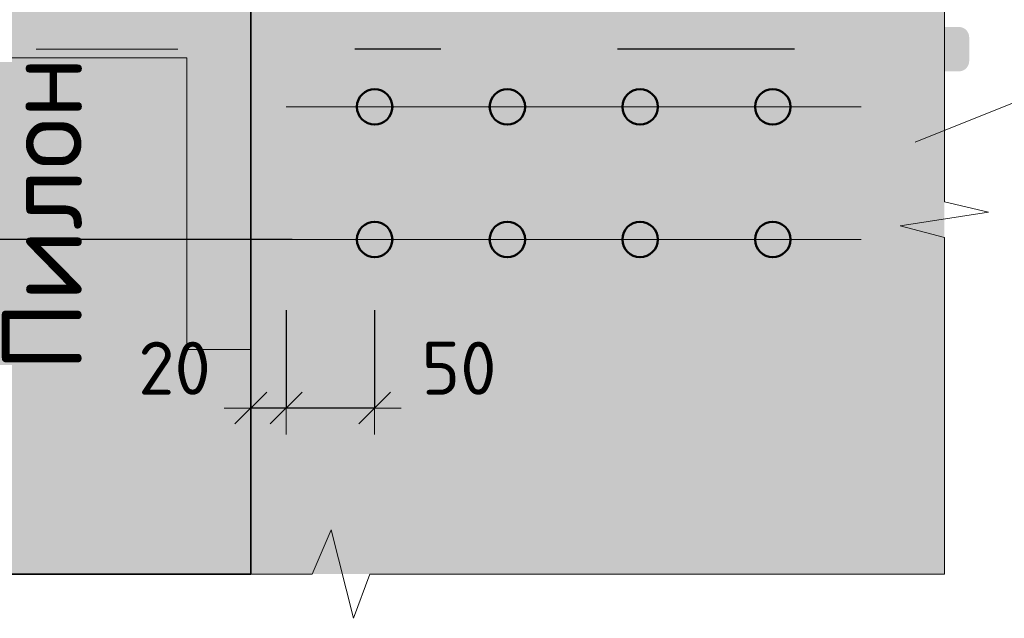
# Model space of a CAD drawing. Header units: metres. Extents: x -38 to 97, y -15 to 21.
# Tile 48 of 230: x 74.816 to 75.372, y 1.498 to 1.837. Entities that reach past the tile are written whole.
import ezdxf

# ---------------------------------------------------------------- set-up
doc = ezdxf.new("R2010")
doc.units = ezdxf.units.M
doc.header["$PDMODE"] = 65
doc.linetypes.add('______2', pattern=[0.0405, 0.03, -0.0105])
for name, color, linetype in [('XR$3$_3705', 7, 'Continuous'), ('XR$4$_3705', 7, 'Continuous'), ('XR$6$_3705', 7, 'Continuous')]:
    doc.layers.add(name, color=color, linetype=linetype)
for name, color, linetype, lineweight in [('XR$3$ВК__отв в полу 1-2 эт', 220, 'Continuous', 25), ('XR$3$Размерная линия (1)', 7, 'Continuous', 13), ('XR$4$ВК__отв в полу 1-2 эт', 220, 'Continuous', 25), ('XR$4$Размерная линия (1)', 7, 'Continuous', 13), ('XR$6$ВК__отв в полу 1-2 эт', 220, 'Continuous', 25), ('XR$6$Размерная линия (1)', 7, 'Continuous', 13)]:
    doc.layers.add(name, color=color, linetype=linetype, lineweight=lineweight)
doc.styles.add('ISOCPEUR', font='txt')
doc.dimstyles.new('DIMSTYLE_23', dxfattribs={"dimtxt": 0.03, "dimasz": 0.03, "dimexe": 0, "dimexo": 0, "dimgap": 0.015, "dimtad": 2, "dimdec": 0, "dimlfac": 1000, "dimrnd": 5, "dimzin": 12, "dimdsep": 46, "dimtxsty": 'ISOCPEUR', "dimblk1": 'ALL_ML_STRICH', "dimblk2": 'ALL_ML_STRICH', "dimsah": 1, "dimcen": 0, "dimclrd": 7, "dimclre": 256, "dimclrt": 7, "dimadec": 0, "dimazin": 0, "dimtfac": 1, "dimtdec": 0, "dimtix": 1, "dimtmove": 2, "dimatfit": 3, "dimfxl": 0, "dimtvp": 1.2, "dimtzin": 0, "dimlwd": 0, "dimlwe": -3, "dimarcsym": 0})
doc.dimstyles.new('DIMSTYLE_24', dxfattribs={"dimtxt": 0.03, "dimasz": 0.03, "dimexe": 0, "dimexo": 0, "dimgap": 0.015, "dimtad": 2, "dimdec": 0, "dimlfac": 1000, "dimrnd": 5, "dimzin": 12, "dimdsep": 46, "dimtxsty": 'ISOCPEUR', "dimblk1": 'ALL_ML_STRICH', "dimblk2": 'ALL_ML_STRICH', "dimsah": 1, "dimcen": 0, "dimclrd": 7, "dimclre": 256, "dimclrt": 7, "dimadec": 0, "dimazin": 0, "dimtfac": 1, "dimtdec": 0, "dimtix": 1, "dimtmove": 2, "dimatfit": 3, "dimfxl": 0, "dimtzin": 0, "dimlwd": 0, "dimlwe": -3, "dimarcsym": 0})
pattern_1 = [(0, (0.33, 0.33), (0.165, 0.165), [0.165, -0.165]), (90, (0.33, 0.33), (-0.165, 0.165), [0.165, -0.165])]

# ---------------------------------------------------------------- blocks, each defined once
blk = doc.blocks.new('ЭЛЕМЕНТ_УЗОРА_8')
at = {"color": 7, "linetype": 'Continuous', "lineweight": 13, "transparency": 33554687}
blk.add_line((75.33822, 1.5232), (75.33822, 1.5232), dxfattribs=at)
for points in [[(75.33822, 1.9352), (75.33822, 1.73373), (75.36322, 1.72796), (75.31322, 1.72014), (75.33822, 1.71354), (75.33822, 1.5232), (75.33822, 1.5232)], [(75.33822, 1.5232), (75.01352, 1.5232), (75.00423, 1.4982), (74.99161, 1.5482), (74.98099, 1.5232), (74.67422, 1.5232)]]:
    blk.add_lwpolyline(points, dxfattribs=at)
blk = doc.blocks.new('ALL_ML_STRICH')
at = {"color": 0, "linetype": 'ByBlock', "lineweight": -2}
for p, q in [((0, -0.5), (0, 0.5)), ((-0.3, -0.3), (0.3, 0.3)), ((-1, 0), (0.5, 0))]:
    blk.add_line(p, q, dxfattribs=at)
blk = doc.blocks.new('*D196')
at = {"layer": 'DEFPOINTS', "color": 7, "linetype": 'Continuous', "lineweight": 13, "transparency": 33554687}
for p in [(74.96622, 1.69243), (75.01622, 1.69243), (75.01622, 1.61713)]:
    blk.add_point(p, dxfattribs=at)
at = {"layer": 'XR$3$Размерная линия (1)', "color": 9, "linetype": 'Continuous', "lineweight": -2, "true_color": 0xc7c7c7, "transparency": 33554687}
for p, q in [((74.96622, 1.67243), (74.96622, 1.61713)), ((75.01622, 1.67243), (75.01622, 1.61713))]:
    blk.add_line(p, q, dxfattribs=at)
at = {"layer": 'XR$3$Размерная линия (1)', "color": 7, "linetype": 'Continuous', "lineweight": -2, "transparency": 33554687}
blk.add_line((75.01622, 1.61713), (74.96622, 1.61713), dxfattribs=at)
at = {"layer": 'XR$3$Размерная линия (1)', "color": 7, "linetype": 'Continuous', "lineweight": 13, "transparency": 33554687, "xscale": 0.03, "yscale": 0.03, "zscale": 0.03}
for p, rotation in [((74.96622, 1.61713), 180), ((75.01622, 1.61713), 360)]:
    blk.add_blockref('ALL_ML_STRICH', p, dxfattribs=dict(at, rotation=rotation))
at = {"layer": 'XR$3$Размерная линия (1)', "color": 7, "linetype": 'Continuous', "lineweight": 13, "transparency": 33554687, "insert": (75.06392, 1.63965), "char_height": 0.03, "width": 0.06, "attachment_point": 5, "style": 'ISOCPEUR'}
blk.add_mtext('\\A1;{50}', dxfattribs=at)
blk = doc.blocks.new('*D197')
at = {"layer": 'DEFPOINTS', "color": 7, "linetype": 'Continuous', "lineweight": 13, "transparency": 33554687}
for p in [(74.96622, 1.69243), (74.94622, 1.6268), (74.96622, 1.61713)]:
    blk.add_point(p, dxfattribs=at)
at = {"layer": 'XR$3$Размерная линия (1)', "color": 9, "linetype": 'Continuous', "lineweight": -2, "true_color": 0xc7c7c7, "transparency": 33554687}
for p, q in [((74.96622, 1.67243), (74.96622, 1.61713)), ((74.94622, 1.61713), (74.94622, 1.61713))]:
    blk.add_line(p, q, dxfattribs=at)
at = {"layer": 'XR$3$Размерная линия (1)', "color": 7, "linetype": 'Continuous', "lineweight": -2, "transparency": 33554687}
blk.add_line((74.96622, 1.61713), (74.94622, 1.61713), dxfattribs=at)
at = {"layer": 'XR$3$Размерная линия (1)', "color": 7, "linetype": 'Continuous', "lineweight": 13, "transparency": 33554687, "xscale": 0.03, "yscale": 0.03, "zscale": 0.03}
for p, rotation in [((74.94622, 1.61713), 180), ((74.96622, 1.61713), 360)]:
    blk.add_blockref('ALL_ML_STRICH', p, dxfattribs=dict(at, rotation=rotation))
at = {"layer": 'XR$3$Размерная линия (1)', "color": 7, "linetype": 'Continuous', "lineweight": 13, "transparency": 33554687, "insert": (74.90313, 1.63964), "char_height": 0.03, "width": 0.06, "attachment_point": 5, "style": 'ISOCPEUR'}
blk.add_mtext('\\A1;{20}', dxfattribs=at)
blk = doc.blocks.new('*D219')
at = {"layer": 'DEFPOINTS', "color": 7, "linetype": 'Continuous', "lineweight": 13, "transparency": 33554687}
for p in [(74.98737, 1.93743), (74.59297, 1.71243), (74.98957, 1.71243)]:
    blk.add_point(p, dxfattribs=at)
at = {"layer": 'XR$3$Размерная линия (1)', "color": 9, "linetype": 'Continuous', "lineweight": -2, "true_color": 0xc7c7c7, "transparency": 33554687}
for p, q in [((74.96737, 1.93743), (74.59297, 1.93743)), ((74.96957, 1.71243), (74.59297, 1.71243))]:
    blk.add_line(p, q, dxfattribs=at)
at = {"layer": 'XR$3$Размерная линия (1)', "color": 7, "linetype": 'Continuous', "lineweight": -2, "transparency": 33554687}
blk.add_line((74.59297, 1.71243), (74.59297, 1.93743), dxfattribs=at)
at = {"layer": 'XR$3$Размерная линия (1)', "color": 7, "linetype": 'Continuous', "lineweight": 13, "transparency": 33554687, "xscale": 0.03, "yscale": 0.03, "zscale": 0.03}
for p, rotation in [((74.59297, 1.93743), 90), ((74.59297, 1.71243), 270)]:
    blk.add_blockref('ALL_ML_STRICH', p, dxfattribs=dict(at, rotation=rotation))
at = {"layer": 'XR$3$Размерная линия (1)', "color": 7, "linetype": 'Continuous', "lineweight": 13, "transparency": 33554687, "insert": (74.55547, 1.74243), "char_height": 0.03, "width": 0.0015, "attachment_point": 1, "rotation": 90, "line_spacing_factor": 0.60241, "style": 'ISOCPEUR'}
blk.add_mtext('75х3=225', dxfattribs=at)
blk = doc.blocks.new('ЭЛЕМЕНТ_УЗОРА_27')
at = {"color": 7, "linetype": 'Continuous', "lineweight": 13, "transparency": 33554687}
blk.add_line((75.33822, 1.5232), (75.33822, 1.5232), dxfattribs=at)
for points in [[(75.33822, 1.9352), (75.33822, 1.73373), (75.36322, 1.72796), (75.31322, 1.72014), (75.33822, 1.71354), (75.33822, 1.5232), (75.33822, 1.5232)], [(75.33822, 1.5232), (75.01352, 1.5232), (75.00423, 1.4982), (74.99161, 1.5482), (74.98099, 1.5232), (74.67422, 1.5232)]]:
    blk.add_lwpolyline(points, dxfattribs=at)
blk = doc.blocks.new('*D561')
at = {"layer": 'DEFPOINTS', "color": 7, "linetype": 'Continuous', "lineweight": 13, "transparency": 33554687}
for p in [(74.96622, 1.69243), (75.01622, 1.69243), (75.01622, 1.61713)]:
    blk.add_point(p, dxfattribs=at)
at = {"layer": 'XR$4$Размерная линия (1)', "color": 9, "linetype": 'Continuous', "lineweight": -2, "true_color": 0xc7c7c7, "transparency": 33554687}
for p, q in [((74.96622, 1.67243), (74.96622, 1.61713)), ((75.01622, 1.67243), (75.01622, 1.61713))]:
    blk.add_line(p, q, dxfattribs=at)
at = {"layer": 'XR$4$Размерная линия (1)', "color": 7, "linetype": 'Continuous', "lineweight": -2, "transparency": 33554687}
blk.add_line((75.01622, 1.61713), (74.96622, 1.61713), dxfattribs=at)
at = {"layer": 'XR$4$Размерная линия (1)', "color": 7, "linetype": 'Continuous', "lineweight": 13, "transparency": 33554687, "xscale": 0.03, "yscale": 0.03, "zscale": 0.03}
for p, rotation in [((74.96622, 1.61713), 180), ((75.01622, 1.61713), 360)]:
    blk.add_blockref('ALL_ML_STRICH', p, dxfattribs=dict(at, rotation=rotation))
at = {"layer": 'XR$4$Размерная линия (1)', "color": 7, "linetype": 'Continuous', "lineweight": 13, "transparency": 33554687, "insert": (75.06392, 1.63965), "char_height": 0.03, "width": 0.06, "attachment_point": 5, "style": 'ISOCPEUR'}
blk.add_mtext('\\A1;{50}', dxfattribs=at)
blk = doc.blocks.new('*D562')
at = {"layer": 'DEFPOINTS', "color": 7, "linetype": 'Continuous', "lineweight": 13, "transparency": 33554687}
for p in [(74.96622, 1.69243), (74.94622, 1.6268), (74.96622, 1.61713)]:
    blk.add_point(p, dxfattribs=at)
at = {"layer": 'XR$4$Размерная линия (1)', "color": 9, "linetype": 'Continuous', "lineweight": -2, "true_color": 0xc7c7c7, "transparency": 33554687}
for p, q in [((74.96622, 1.67243), (74.96622, 1.61713)), ((74.94622, 1.61713), (74.94622, 1.61713))]:
    blk.add_line(p, q, dxfattribs=at)
at = {"layer": 'XR$4$Размерная линия (1)', "color": 7, "linetype": 'Continuous', "lineweight": -2, "transparency": 33554687}
blk.add_line((74.96622, 1.61713), (74.94622, 1.61713), dxfattribs=at)
at = {"layer": 'XR$4$Размерная линия (1)', "color": 7, "linetype": 'Continuous', "lineweight": 13, "transparency": 33554687, "xscale": 0.03, "yscale": 0.03, "zscale": 0.03}
for p, rotation in [((74.94622, 1.61713), 180), ((74.96622, 1.61713), 360)]:
    blk.add_blockref('ALL_ML_STRICH', p, dxfattribs=dict(at, rotation=rotation))
at = {"layer": 'XR$4$Размерная линия (1)', "color": 7, "linetype": 'Continuous', "lineweight": 13, "transparency": 33554687, "insert": (74.90313, 1.63964), "char_height": 0.03, "width": 0.06, "attachment_point": 5, "style": 'ISOCPEUR'}
blk.add_mtext('\\A1;{20}', dxfattribs=at)
blk = doc.blocks.new('*D563')
at = {"layer": 'DEFPOINTS', "color": 7, "linetype": 'Continuous', "lineweight": 13, "transparency": 33554687}
for p in [(74.98737, 1.93743), (74.59297, 1.71243), (74.98957, 1.71243)]:
    blk.add_point(p, dxfattribs=at)
at = {"layer": 'XR$4$Размерная линия (1)', "color": 9, "linetype": 'Continuous', "lineweight": -2, "true_color": 0xc7c7c7, "transparency": 33554687}
for p, q in [((74.96737, 1.93743), (74.59297, 1.93743)), ((74.96957, 1.71243), (74.59297, 1.71243))]:
    blk.add_line(p, q, dxfattribs=at)
at = {"layer": 'XR$4$Размерная линия (1)', "color": 7, "linetype": 'Continuous', "lineweight": -2, "transparency": 33554687}
blk.add_line((74.59297, 1.71243), (74.59297, 1.93743), dxfattribs=at)
at = {"layer": 'XR$4$Размерная линия (1)', "color": 7, "linetype": 'Continuous', "lineweight": 13, "transparency": 33554687, "xscale": 0.03, "yscale": 0.03, "zscale": 0.03}
for p, rotation in [((74.59297, 1.93743), 90), ((74.59297, 1.71243), 270)]:
    blk.add_blockref('ALL_ML_STRICH', p, dxfattribs=dict(at, rotation=rotation))
at = {"layer": 'XR$4$Размерная линия (1)', "color": 7, "linetype": 'Continuous', "lineweight": 13, "transparency": 33554687, "insert": (74.55547, 1.74243), "char_height": 0.03, "width": 0.0015, "attachment_point": 1, "rotation": 90, "line_spacing_factor": 0.60241, "style": 'ISOCPEUR'}
blk.add_mtext('75х3=225', dxfattribs=at)
blk = doc.blocks.new('ЭЛЕМЕНТ_УЗОРА_50')
at = {"color": 7, "linetype": 'Continuous', "lineweight": 13, "transparency": 33554687}
blk.add_line((75.33822, 1.5232), (75.33822, 1.5232), dxfattribs=at)
for points in [[(75.33822, 1.9352), (75.33822, 1.73373), (75.36322, 1.72796), (75.31322, 1.72014), (75.33822, 1.71354), (75.33822, 1.5232), (75.33822, 1.5232)], [(75.33822, 1.5232), (75.01352, 1.5232), (75.00423, 1.4982), (74.99161, 1.5482), (74.98099, 1.5232), (74.67422, 1.5232)]]:
    blk.add_lwpolyline(points, dxfattribs=at)
blk = doc.blocks.new('*D939')
at = {"layer": 'DEFPOINTS', "color": 7, "linetype": 'Continuous', "lineweight": 13, "transparency": 33554687}
for p in [(74.96622, 1.69243), (75.01622, 1.69243), (75.01622, 1.61713)]:
    blk.add_point(p, dxfattribs=at)
at = {"layer": 'XR$6$Размерная линия (1)', "color": 9, "linetype": 'Continuous', "lineweight": -2, "true_color": 0xc7c7c7, "transparency": 33554687}
for p, q in [((74.96622, 1.67243), (74.96622, 1.61713)), ((75.01622, 1.67243), (75.01622, 1.61713))]:
    blk.add_line(p, q, dxfattribs=at)
at = {"layer": 'XR$6$Размерная линия (1)', "color": 7, "linetype": 'Continuous', "lineweight": -2, "transparency": 33554687}
blk.add_line((75.01622, 1.61713), (74.96622, 1.61713), dxfattribs=at)
at = {"layer": 'XR$6$Размерная линия (1)', "color": 7, "linetype": 'Continuous', "lineweight": 13, "transparency": 33554687, "xscale": 0.03, "yscale": 0.03, "zscale": 0.03}
for p, rotation in [((74.96622, 1.61713), 180), ((75.01622, 1.61713), 360)]:
    blk.add_blockref('ALL_ML_STRICH', p, dxfattribs=dict(at, rotation=rotation))
at = {"layer": 'XR$6$Размерная линия (1)', "color": 7, "linetype": 'Continuous', "lineweight": 13, "transparency": 33554687, "insert": (75.06392, 1.63965), "char_height": 0.03, "width": 0.06, "attachment_point": 5, "style": 'ISOCPEUR'}
blk.add_mtext('\\A1;{50}', dxfattribs=at)
blk = doc.blocks.new('*D940')
at = {"layer": 'DEFPOINTS', "color": 7, "linetype": 'Continuous', "lineweight": 13, "transparency": 33554687}
for p in [(74.96622, 1.69243), (74.94622, 1.6268), (74.96622, 1.61713)]:
    blk.add_point(p, dxfattribs=at)
at = {"layer": 'XR$6$Размерная линия (1)', "color": 9, "linetype": 'Continuous', "lineweight": -2, "true_color": 0xc7c7c7, "transparency": 33554687}
for p, q in [((74.96622, 1.67243), (74.96622, 1.61713)), ((74.94622, 1.61713), (74.94622, 1.61713))]:
    blk.add_line(p, q, dxfattribs=at)
at = {"layer": 'XR$6$Размерная линия (1)', "color": 7, "linetype": 'Continuous', "lineweight": -2, "transparency": 33554687}
blk.add_line((74.96622, 1.61713), (74.94622, 1.61713), dxfattribs=at)
at = {"layer": 'XR$6$Размерная линия (1)', "color": 7, "linetype": 'Continuous', "lineweight": 13, "transparency": 33554687, "xscale": 0.03, "yscale": 0.03, "zscale": 0.03}
for p, rotation in [((74.94622, 1.61713), 180), ((74.96622, 1.61713), 360)]:
    blk.add_blockref('ALL_ML_STRICH', p, dxfattribs=dict(at, rotation=rotation))
at = {"layer": 'XR$6$Размерная линия (1)', "color": 7, "linetype": 'Continuous', "lineweight": 13, "transparency": 33554687, "insert": (74.90313, 1.63964), "char_height": 0.03, "width": 0.06, "attachment_point": 5, "style": 'ISOCPEUR'}
blk.add_mtext('\\A1;{20}', dxfattribs=at)
blk = doc.blocks.new('*D941')
at = {"layer": 'DEFPOINTS', "color": 7, "linetype": 'Continuous', "lineweight": 13, "transparency": 33554687}
for p in [(74.98737, 1.93743), (74.59297, 1.71243), (74.98957, 1.71243)]:
    blk.add_point(p, dxfattribs=at)
at = {"layer": 'XR$6$Размерная линия (1)', "color": 9, "linetype": 'Continuous', "lineweight": -2, "true_color": 0xc7c7c7, "transparency": 33554687}
for p, q in [((74.96737, 1.93743), (74.59297, 1.93743)), ((74.96957, 1.71243), (74.59297, 1.71243))]:
    blk.add_line(p, q, dxfattribs=at)
at = {"layer": 'XR$6$Размерная линия (1)', "color": 7, "linetype": 'Continuous', "lineweight": -2, "transparency": 33554687}
blk.add_line((74.59297, 1.71243), (74.59297, 1.93743), dxfattribs=at)
at = {"layer": 'XR$6$Размерная линия (1)', "color": 7, "linetype": 'Continuous', "lineweight": 13, "transparency": 33554687, "xscale": 0.03, "yscale": 0.03, "zscale": 0.03}
for p, rotation in [((74.59297, 1.93743), 90), ((74.59297, 1.71243), 270)]:
    blk.add_blockref('ALL_ML_STRICH', p, dxfattribs=dict(at, rotation=rotation))
at = {"layer": 'XR$6$Размерная линия (1)', "color": 7, "linetype": 'Continuous', "lineweight": 13, "transparency": 33554687, "insert": (74.55547, 1.74243), "char_height": 0.03, "width": 0.0015, "attachment_point": 1, "rotation": 90, "line_spacing_factor": 0.60241, "style": 'ISOCPEUR'}
blk.add_mtext('75х3=225', dxfattribs=at)

msp = doc.modelspace()

# ---------------------------------------------------------------- hatches: boundary and pattern name
at = {"linetype": 'Continuous', "lineweight": 13, "true_color": 0xf0eae8, "transparency": 33554687}
msp.add_hatch(color=7, dxfattribs=at).paths.add_polyline_path([(75.33822, 2.3472), (74.72122, 2.3472), (74.72122, 1.5232), (75.33822, 1.5232)])
msp.add_hatch(color=7, dxfattribs=at).paths.add_polyline_path([(75.33822, 2.3472), (74.72122, 2.3472), (74.72122, 1.5232), (75.33822, 1.5232)])
msp.add_hatch(color=7, dxfattribs=at).paths.add_polyline_path([(75.33822, 2.3472), (74.72122, 2.3472), (74.72122, 1.5232), (75.33822, 1.5232)])
at = {"linetype": 'Continuous', "lineweight": 13, "transparency": 33554687}
h = msp.add_hatch(dxfattribs=at)
h.set_pattern_fill('____', scale=0.165, style=0, pattern_type=2)
h.set_pattern_definition(pattern_1)
h.paths.add_polyline_path([(74.72122, 1.5232), (74.94622, 1.5232), (74.94622, 1.9602), (74.72122, 1.9602)], flags=0)
h = msp.add_hatch(dxfattribs=at)
h.set_pattern_fill('____', scale=0.165, style=0, pattern_type=2)
h.set_pattern_definition(pattern_1)
h.paths.add_polyline_path([(74.72122, 1.5232), (74.94622, 1.5232), (74.94622, 1.9602), (74.72122, 1.9602)], flags=0)
h = msp.add_hatch(dxfattribs=at)
h.set_pattern_fill('____', scale=0.165, style=0, pattern_type=2)
h.set_pattern_definition(pattern_1)
h.paths.add_polyline_path([(74.72122, 1.5232), (74.94622, 1.5232), (74.94622, 1.9602), (74.72122, 1.9602)], flags=0)
at = {"linetype": 'Continuous', "lineweight": 25, "true_color": 0x000000, "transparency": 33554687}
for points in [[(74.90672, 1.83254), (74.90597, 1.83239), (74.90525, 1.83215), (74.90456, 1.83181), (74.90392, 1.83138), (74.90334, 1.83088), (74.90284, 1.8303), (74.90241, 1.82966), (74.90207, 1.82897), (74.90183, 1.82825), (74.90168, 1.8275), (74.90163, 1.82673), (74.90163, 1.81338), (74.90168, 1.81261), (74.90183, 1.81186), (74.90207, 1.81113), (74.90241, 1.81044), (74.90284, 1.80981), (74.90334, 1.80923), (74.90392, 1.80873), (74.90456, 1.8083), (74.90525, 1.80796), (74.90597, 1.80771), (74.90672, 1.80756), (74.90749, 1.80751), (75.00498, 1.80751), (75.00498, 1.83259), (74.90749, 1.83259)], [(74.90672, 1.83254), (74.90597, 1.83239), (74.90525, 1.83215), (74.90456, 1.83181), (74.90392, 1.83138), (74.90334, 1.83088), (74.90284, 1.8303), (74.90241, 1.82966), (74.90207, 1.82897), (74.90183, 1.82825), (74.90168, 1.8275), (74.90163, 1.82673), (74.90163, 1.81338), (74.90168, 1.81261), (74.90183, 1.81186), (74.90207, 1.81113), (74.90241, 1.81044), (74.90284, 1.80981), (74.90334, 1.80923), (74.90392, 1.80873), (74.90456, 1.8083), (74.90525, 1.80796), (74.90597, 1.80771), (74.90672, 1.80756), (74.90749, 1.80751), (75.00498, 1.80751), (75.00498, 1.83259), (74.90749, 1.83259)], [(74.90672, 1.83254), (74.90597, 1.83239), (74.90525, 1.83215), (74.90456, 1.83181), (74.90392, 1.83138), (74.90334, 1.83088), (74.90284, 1.8303), (74.90241, 1.82966), (74.90207, 1.82897), (74.90183, 1.82825), (74.90168, 1.8275), (74.90163, 1.82673), (74.90163, 1.81338), (74.90168, 1.81261), (74.90183, 1.81186), (74.90207, 1.81113), (74.90241, 1.81044), (74.90284, 1.80981), (74.90334, 1.80923), (74.90392, 1.80873), (74.90456, 1.8083), (74.90525, 1.80796), (74.90597, 1.80771), (74.90672, 1.80756), (74.90749, 1.80751), (75.00498, 1.80751), (75.00498, 1.83259), (74.90749, 1.83259)], [(75.34715, 1.83254), (75.34639, 1.83259), (75.24889, 1.83259), (75.24889, 1.80751), (75.34639, 1.80751), (75.34715, 1.80756), (75.34791, 1.80771), (75.34863, 1.80796), (75.34932, 1.8083), (75.34996, 1.80873), (75.35054, 1.80923), (75.35104, 1.80981), (75.35147, 1.81044), (75.35181, 1.81113), (75.35205, 1.81186), (75.3522, 1.81261), (75.35225, 1.81338), (75.35225, 1.82673), (75.3522, 1.8275), (75.35205, 1.82825), (75.35181, 1.82897), (75.35147, 1.82966), (75.35104, 1.8303), (75.35054, 1.83088), (75.34996, 1.83138), (75.34932, 1.83181), (75.34863, 1.83215), (75.34791, 1.83239)], [(75.34715, 1.83254), (75.34639, 1.83259), (75.24889, 1.83259), (75.24889, 1.80751), (75.34639, 1.80751), (75.34715, 1.80756), (75.34791, 1.80771), (75.34863, 1.80796), (75.34932, 1.8083), (75.34996, 1.80873), (75.35054, 1.80923), (75.35104, 1.80981), (75.35147, 1.81044), (75.35181, 1.81113), (75.35205, 1.81186), (75.3522, 1.81261), (75.35225, 1.81338), (75.35225, 1.82673), (75.3522, 1.8275), (75.35205, 1.82825), (75.35181, 1.82897), (75.35147, 1.82966), (75.35104, 1.8303), (75.35054, 1.83088), (75.34996, 1.83138), (75.34932, 1.83181), (75.34863, 1.83215), (75.34791, 1.83239)], [(75.34715, 1.83254), (75.34639, 1.83259), (75.24889, 1.83259), (75.24889, 1.80751), (75.34639, 1.80751), (75.34715, 1.80756), (75.34791, 1.80771), (75.34863, 1.80796), (75.34932, 1.8083), (75.34996, 1.80873), (75.35054, 1.80923), (75.35104, 1.80981), (75.35147, 1.81044), (75.35181, 1.81113), (75.35205, 1.81186), (75.3522, 1.81261), (75.35225, 1.81338), (75.35225, 1.82673), (75.3522, 1.8275), (75.35205, 1.82825), (75.35181, 1.82897), (75.35147, 1.82966), (75.35104, 1.8303), (75.35054, 1.83088), (75.34996, 1.83138), (75.34932, 1.83181), (75.34863, 1.83215), (75.34791, 1.83239)]]:
    msp.add_hatch(color=18, dxfattribs=at).paths.add_polyline_path(points)

# ---------------------------------------------------------------- linework, layer by layer
at = {"color": 7, "linetype": '______2', "lineweight": 25, "transparency": 33554687}
msp.add_line((75.25354, 1.82005), (75.00498, 1.82005), dxfattribs=at)
msp.add_line((75.25354, 1.82005), (75.00498, 1.82005), dxfattribs=at)
msp.add_line((75.25354, 1.82005), (75.00498, 1.82005), dxfattribs=at)
at = {"color": 7, "linetype": 'Continuous', "lineweight": 35, "transparency": 33554687}
msp.add_lwpolyline([(74.72122, 1.9602), (74.94622, 1.9602), (74.94622, 1.5232), (74.72122, 1.5232), (74.72122, 1.9602)], dxfattribs=at)
msp.add_lwpolyline([(74.72122, 1.9602), (74.94622, 1.9602), (74.94622, 1.5232), (74.72122, 1.5232), (74.72122, 1.9602)], dxfattribs=at)
msp.add_lwpolyline([(74.72122, 1.9602), (74.94622, 1.9602), (74.94622, 1.5232), (74.72122, 1.5232), (74.72122, 1.9602)], dxfattribs=at)
at = {"color": 7, "linetype": 'Continuous', "lineweight": 13, "transparency": 33554687}
msp.add_lwpolyline([(75.70359, 1.81341), (75.43638, 1.81341), (75.32164, 1.76743)], dxfattribs=at)
msp.add_lwpolyline([(75.70359, 1.81341), (75.43638, 1.81341), (75.32164, 1.76743)], dxfattribs=at)
msp.add_lwpolyline([(75.70359, 1.81341), (75.43638, 1.81341), (75.32164, 1.76743)], dxfattribs=at)
at = {"layer": 'XR$3$_3705', "color": 7, "linetype": 'Continuous', "lineweight": 50, "transparency": 33554687}
for centre in [(75.01622, 1.78743), (75.09122, 1.78743), (75.16622, 1.78743), (75.24122, 1.78743), (75.01622, 1.71243), (75.09122, 1.71243), (75.16622, 1.71243), (75.24122, 1.71243)]:
    msp.add_circle(centre, 0.01, dxfattribs=at)
at = {"layer": 'XR$3$ВК__отв в полу 1-2 эт', "color": 7, "linetype": 'Continuous', "lineweight": 13, "transparency": 33554687}
for p, q in [((74.90498, 1.82005), (74.82498, 1.82005)), ((75.29122, 1.78743), (74.96622, 1.78743)), ((75.29122, 1.71243), (74.96622, 1.71243))]:
    msp.add_line(p, q, dxfattribs=at)
at = {"layer": 'XR$4$_3705', "color": 7, "linetype": 'Continuous', "lineweight": 50, "transparency": 33554687}
for centre in [(75.01622, 1.78743), (75.09122, 1.78743), (75.16622, 1.78743), (75.24122, 1.78743), (75.01622, 1.71243), (75.09122, 1.71243), (75.16622, 1.71243), (75.24122, 1.71243)]:
    msp.add_circle(centre, 0.01, dxfattribs=at)
at = {"layer": 'XR$4$ВК__отв в полу 1-2 эт', "color": 7, "linetype": 'Continuous', "lineweight": 13, "transparency": 33554687}
for p, q in [((74.90498, 1.82005), (74.82498, 1.82005)), ((75.29122, 1.78743), (74.96622, 1.78743)), ((75.29122, 1.71243), (74.96622, 1.71243))]:
    msp.add_line(p, q, dxfattribs=at)
at = {"layer": 'XR$6$_3705', "color": 7, "linetype": 'Continuous', "lineweight": 50, "transparency": 33554687}
for centre in [(75.01622, 1.78743), (75.09122, 1.78743), (75.16622, 1.78743), (75.24122, 1.78743), (75.01622, 1.71243), (75.09122, 1.71243), (75.16622, 1.71243), (75.24122, 1.71243)]:
    msp.add_circle(centre, 0.01, dxfattribs=at)
at = {"layer": 'XR$6$ВК__отв в полу 1-2 эт', "color": 7, "linetype": 'Continuous', "lineweight": 13, "transparency": 33554687}
for p, q in [((74.90498, 1.82005), (74.82498, 1.82005)), ((75.29122, 1.78743), (74.96622, 1.78743)), ((75.29122, 1.71243), (74.96622, 1.71243))]:
    msp.add_line(p, q, dxfattribs=at)

# ---------------------------------------------------------------- block references
at = {"color": 7, "linetype": 'Continuous', "lineweight": 13, "transparency": 33554687}
for name in ['ЭЛЕМЕНТ_УЗОРА_8', 'ЭЛЕМЕНТ_УЗОРА_27', 'ЭЛЕМЕНТ_УЗОРА_50']:
    msp.add_blockref(name, (0, 0), dxfattribs=at)

# ---------------------------------------------------------------- texts
at = {"color": 251, "linetype": 'Continuous', "lineweight": 50, "true_color": 0x575757, "transparency": 33554687, "insert": (74.82826, 1.72669), "char_height": 0.045, "width": 0.1833158, "attachment_point": 5, "rotation": 90, "style": 'ISOCPEUR'}
msp.add_mtext('\\A1;{\\fISOCPEUR|i0|b1;\\H0.045000;\\W1.000000;\\c3260503895;Пилон}\\P', dxfattribs=at)
msp.add_mtext('\\A1;{\\fISOCPEUR|i0|b1;\\H0.045000;\\W1.000000;\\c3260503895;Пилон}\\P', dxfattribs=at)
msp.add_mtext('\\A1;{\\fISOCPEUR|i0|b1;\\H0.045000;\\W1.000000;\\c3260503895;Пилон}\\P', dxfattribs=at)

# ---------------------------------------------------------------- dimensions: what is measured, and where the dimension line sits
at = {"layer": 'XR$3$Размерная линия (1)', "color": 7, "linetype": 'Continuous', "lineweight": 13, "transparency": 33554687}
dim = msp.add_linear_dim(base=(74.59297, 1.93743), p1=(74.96957, 1.71243), p2=(74.96737, 1.93743), angle=90, text='75х3=225', dimstyle='DIMSTYLE_24', override={"dimpost": '<>', "dimclrd": 7, "dimclre": 9, "dimclrt": 7, "dimlwd": 0, "dimlwe": 65533}, dxfattribs=at)
dim.commit()
dim.dimension.update_dxf_attribs({"geometry": '*D219', "text_midpoint": (74.57797, 1.82493), "dimtype": 160})
for base, p1, p2, picture, middle in [((74.94622, 1.61713), (74.96622, 1.67243), (74.94622, 1.61713), '*D197', (74.90313, 1.63964)), ((74.96622, 1.61713), (75.01622, 1.67243), (74.96622, 1.67243), '*D196', (75.06392, 1.63965))]:
    dim = msp.add_linear_dim(base=base, p1=p1, p2=p2, angle=180, dimstyle='DIMSTYLE_23', override={"dimpost": '<>', "dimclrd": 7, "dimclre": 9, "dimclrt": 7, "dimlwd": 0, "dimlwe": 65533}, dxfattribs=at)
    dim.commit()
    dim.dimension.update_dxf_attribs({"geometry": picture, "text_midpoint": middle, "dimtype": 160})
at = {"layer": 'XR$4$Размерная линия (1)', "color": 7, "linetype": 'Continuous', "lineweight": 13, "transparency": 33554687}
dim = msp.add_linear_dim(base=(74.59297, 1.93743), p1=(74.96957, 1.71243), p2=(74.96737, 1.93743), angle=90, text='75х3=225', dimstyle='DIMSTYLE_24', override={"dimpost": '<>', "dimclrd": 7, "dimclre": 9, "dimclrt": 7, "dimlwd": 0, "dimlwe": 65533}, dxfattribs=at)
dim.commit()
dim.dimension.update_dxf_attribs({"geometry": '*D563', "text_midpoint": (74.57797, 1.82493), "dimtype": 160})
for base, p1, p2, picture, middle in [((74.94622, 1.61713), (74.96622, 1.67243), (74.94622, 1.61713), '*D562', (74.90313, 1.63964)), ((74.96622, 1.61713), (75.01622, 1.67243), (74.96622, 1.67243), '*D561', (75.06392, 1.63965))]:
    dim = msp.add_linear_dim(base=base, p1=p1, p2=p2, angle=180, dimstyle='DIMSTYLE_23', override={"dimpost": '<>', "dimclrd": 7, "dimclre": 9, "dimclrt": 7, "dimlwd": 0, "dimlwe": 65533}, dxfattribs=at)
    dim.commit()
    dim.dimension.update_dxf_attribs({"geometry": picture, "text_midpoint": middle, "dimtype": 160})
at = {"layer": 'XR$6$Размерная линия (1)', "color": 7, "linetype": 'Continuous', "lineweight": 13, "transparency": 33554687}
dim = msp.add_linear_dim(base=(74.59297, 1.93743), p1=(74.96957, 1.71243), p2=(74.96737, 1.93743), angle=90, text='75х3=225', dimstyle='DIMSTYLE_24', override={"dimpost": '<>', "dimclrd": 7, "dimclre": 9, "dimclrt": 7, "dimlwd": 0, "dimlwe": 65533}, dxfattribs=at)
dim.commit()
dim.dimension.update_dxf_attribs({"geometry": '*D941', "text_midpoint": (74.57797, 1.82493), "dimtype": 160})
for base, p1, p2, picture, middle in [((74.94622, 1.61713), (74.96622, 1.67243), (74.94622, 1.61713), '*D940', (74.90313, 1.63964)), ((74.96622, 1.61713), (75.01622, 1.67243), (74.96622, 1.67243), '*D939', (75.06392, 1.63965))]:
    dim = msp.add_linear_dim(base=base, p1=p1, p2=p2, angle=180, dimstyle='DIMSTYLE_23', override={"dimpost": '<>', "dimclrd": 7, "dimclre": 9, "dimclrt": 7, "dimlwd": 0, "dimlwe": 65533}, dxfattribs=at)
    dim.commit()
    dim.dimension.update_dxf_attribs({"geometry": picture, "text_midpoint": middle, "dimtype": 160})

doc.saveas('drawing.dxf')
